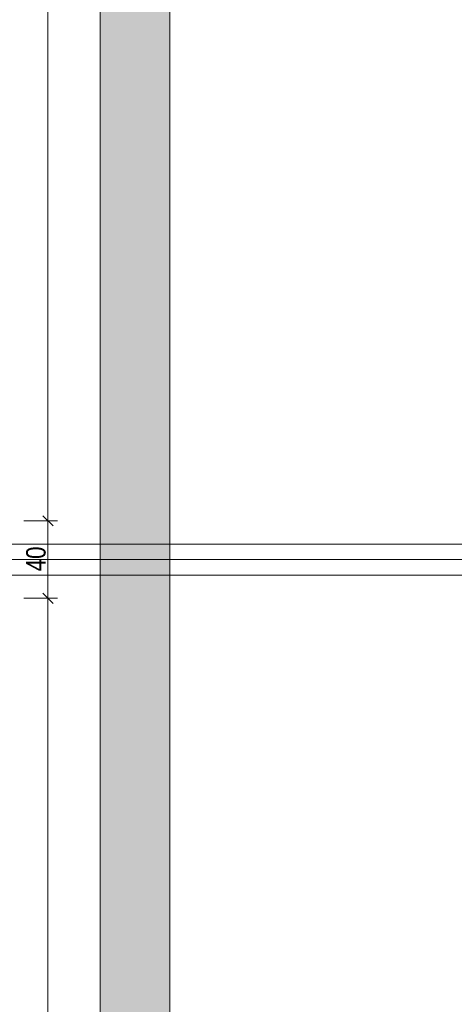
# Model space of a CAD drawing. Extents: x -1920 to 300, y 62 to 656.
# Tile 27 of 60: x -1660 to -1638, y 218 to 269. Entities that reach past the tile are written whole.
import ezdxf
from ezdxf.lldxf.tags import DXFTag

# ---------------------------------------------------------------- set-up
doc = ezdxf.new("R2010")
doc.units = 0
doc.layers.get('0').update_dxf_attribs({"lineweight": 35})
doc.layers.add('30 -35 Decken- 1 Konstruktion-Träger- Stahlbeton', color=7, linetype='grob-A06G9HJG8I', lineweight=13, true_color=0x33aa00)
doc.layers.add('70 -76 Bemaßung- 2 Allgemein', color=9, linetype='Continuous', lineweight=5, true_color=0x808080)
doc.layers.add('70 -71 Achsen- 1 Gebäudeachsen', color=7, linetype='STRICHPUNKT2-A06G9HJF8I', lineweight=18)
doc.layers.add('iwb_Schraffur_Unterzug', color=7, linetype='Continuous', lineweight=5, true_color=0xffffcc, plot=False)
doc.styles.get("Standard").update_dxf_attribs({"font": 'ARIALN.TTF'})
tags = doc.linetypes.add('grob-A06G9HJG8I', pattern=[14, 3, -8, 3]).pattern_tags.tags
tags[8:9] = [DXFTag(74, 4), DXFTag(75, 0), DXFTag(340, '0'), DXFTag(46, 0.0), DXFTag(50, 0.0), DXFTag(44, 0.0), DXFTag(45, 0.0)]
tags[6:7] = [DXFTag(74, 4), DXFTag(75, 0), DXFTag(340, '0'), DXFTag(46, 0.0), DXFTag(50, 0.0), DXFTag(44, 0.0), DXFTag(45, 0.0)]
tags[4:5] = [DXFTag(74, 4), DXFTag(75, 0), DXFTag(340, '0'), DXFTag(46, 0.0), DXFTag(50, 0.0), DXFTag(44, 0.0), DXFTag(45, 0.0)]
tags = doc.linetypes.add('STRICHPUNKT2-A06G9HJF8I', pattern=[12.7, 6.35, -3.175, 0, -3.175]).pattern_tags.tags
tags[10:11] = [DXFTag(74, 4), DXFTag(75, 0), DXFTag(340, '0'), DXFTag(46, 0.0), DXFTag(50, 0.0), DXFTag(44, 0.0), DXFTag(45, 0.0)]
tags[8:9] = [DXFTag(74, 4), DXFTag(75, 0), DXFTag(340, '0'), DXFTag(46, 0.0), DXFTag(50, 0.0), DXFTag(44, 0.0), DXFTag(45, 0.0)]
tags[6:7] = [DXFTag(74, 4), DXFTag(75, 0), DXFTag(340, '0'), DXFTag(46, 0.0), DXFTag(50, 0.0), DXFTag(44, 0.0), DXFTag(45, 0.0)]
tags[4:5] = [DXFTag(74, 4), DXFTag(75, 0), DXFTag(340, '0'), DXFTag(46, 0.0), DXFTag(50, 0.0), DXFTag(44, 0.0), DXFTag(45, 0.0)]

# ---------------------------------------------------------------- blocks, each defined once
blk = doc.blocks.new('Referenz-A06G9HJH8I', base_point=(-1905.787, 86.892))
at = {"layer": '30 -35 Decken- 1 Konstruktion-Träger- Stahlbeton', "color": 0}
for p, q in [((-1656.131, 160.142), (-1656.131, 433.642)), ((-1652.531, 160.142), (-1652.531, 433.642)), ((-1661.831, 241.442), (-1057.831, 241.442)), ((-1661.831, 239.842), (-1057.831, 239.842))]:
    blk.add_line(p, q, dxfattribs=at)
at = {"layer": '70 -71 Achsen- 1 Gebäudeachsen', "color": 0, "linetype": 'STRICHPUNKT2-A06G9HJF8I', "ltscale": 0.18}
blk.add_line((-1858.301, 240.642), (-23.361, 240.642), dxfattribs=at)
at = {"layer": '70 -76 Bemaßung- 2 Allgemein', "color": 0, "linetype": 'Continuous', "ltscale": 0.13}
for p, q in [((-1658.831, 320.612), (-1658.831, 243.173)), ((-1658.831, 242.142), (-1658.831, 243.173)), ((-1658.831, 243.142), (-1658.831, 242.112)), ((-1660.081, 242.642), (-1658.331, 242.642)), ((-1660.081, 242.642), (-1658.331, 242.642)), ((-1658.831, 242.112), (-1658.831, 239.173)), ((-1658.831, 238.142), (-1658.831, 239.173)), ((-1658.831, 239.142), (-1658.831, 238.112)), ((-1660.081, 238.642), (-1658.331, 238.642)), ((-1660.081, 238.642), (-1658.331, 238.642)), ((-1658.831, 238.112), (-1658.831, 162.673))]:
    blk.add_line(p, q, dxfattribs=at)
at = {"layer": '70 -76 Bemaßung- 2 Allgemein', "color": 0, "linetype": 'Continuous', "lineweight": 20, "ltscale": 0.2}
for p, q in [((-1659.096, 242.908), (-1658.565, 242.377)), ((-1658.565, 242.377), (-1659.096, 242.908)), ((-1658.565, 238.377), (-1659.096, 238.908)), ((-1659.096, 238.908), (-1658.565, 238.377))]:
    blk.add_line(p, q, dxfattribs=at)
at = {"layer": '70 -76 Bemaßung- 2 Allgemein', "color": 0, "linetype": 'Continuous', "ltscale": 0.13, "insert": (-1659.956, 240.034), "char_height": 1.00689, "attachment_point": 1, "rotation": 90}
blk.add_mtext('{\\fArial Narrow;40}', dxfattribs=at)
blk = doc.blocks.new('Referenz-A06G9HJJ8I', base_point=(-1817.831, 154.592))
at = {"layer": 'iwb_Schraffur_Unterzug', "linetype": 'Continuous', "ltscale": 0.13}
blk.add_hatch(color=256, dxfattribs=at).paths.add_polyline_path([(-1654.131, 160.142), (-1656.131, 160.142), (-1656.131, 433.642), (-1652.531, 433.642), (-1652.531, 160.142)])

msp = doc.modelspace()

# ---------------------------------------------------------------- block references
at = {"color": 8, "lineweight": 25, "ltscale": 0.25, "true_color": 0x808080}
for name, p in [('Referenz-A06G9HJH8I', (-1905.787, 86.892)), ('Referenz-A06G9HJJ8I', (-1817.831, 154.592))]:
    msp.add_blockref(name, p, dxfattribs=at)

doc.saveas('drawing.dxf')
